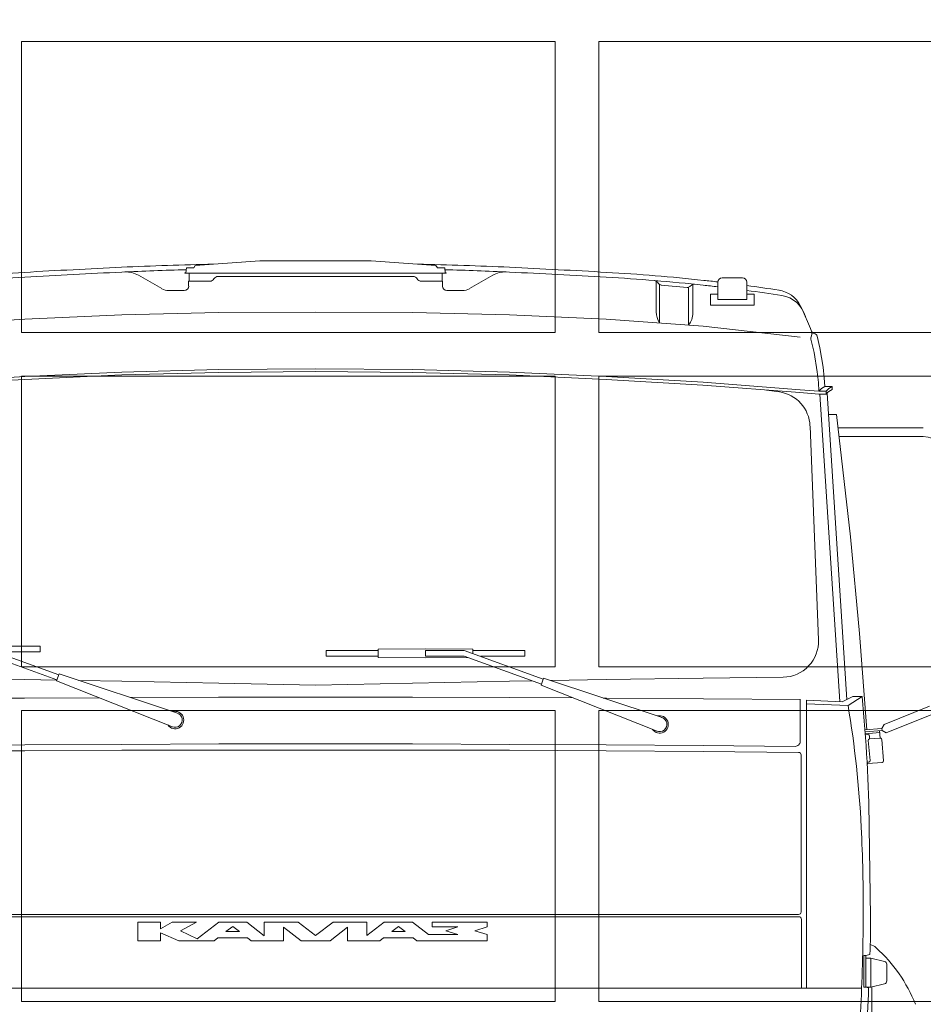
# Model space of a CAD drawing. Header units: metres. Extents: x -4 to 112, y -27 to 26.
# Tile 74 of 256: x 29.71 to 31.57, y 0.96 to 2.99. Entities that reach past the tile are written whole.
import ezdxf

# ---------------------------------------------------------------- set-up
doc = ezdxf.new("R2010")
doc.units = ezdxf.units.M
doc.header["$MEASUREMENT"] = 0
doc.layers.add('10 Wand außen', color=7, linetype='Continuous')
doc.layers.add('94 Genehmigungsplanung Bemaßung', color=7, linetype='Continuous')
doc.styles.add('ERSTELLTER_STIL_2', font='arial.ttf')
doc.dimstyles.new('ERSTELLTER_STIL__1', dxfattribs={"dimtxt": 0.25, "dimasz": 0.19, "dimexe": 0.18, "dimexo": 0.1, "dimgap": 0, "dimtad": 1, "dimtih": 1, "dimtoh": 1, "dimzin": 0, "dimdsep": 46, "dimtxsty": 'ERSTELLTER_STIL_2', "dimblk": 'ARROWHEAD_6', "dimblk1": 'ARROWHEAD_6', "dimblk2": 'ARROWHEAD_6', "dimcen": 0.09, "dimclrd": 7, "dimclre": 7, "dimclrt": 7, "dimazin": 0, "dimtfac": 1, "dimtdec": 4, "dimtmove": 0, "dimatfit": 3, "dimfxl": 1, "dimtolj": 1, "dimtzin": 0, "dimarcsym": 0})

# ---------------------------------------------------------------- blocks, each defined once
blk = doc.blocks.new('*D38', base_point=(27236.1321, 0))
at = {"layer": '94 Genehmigungsplanung Bemaßung', "color": 7, "linetype": 'Continuous', "lineweight": 13}
for p, q in [((17.3411, 9.2531), (17.3411, 9.6281)), ((58.1625, 9.2531), (58.1625, 9.6281)), ((17.4411, 9.5406), (17.2411, 9.3406)), ((58.0625, 9.3406), (58.2625, 9.5406)), ((17.1911, 9.4406), (17.3411, 9.4406)), ((17.3411, 9.4406), (58.1625, 9.4406)), ((58.1625, 9.4406), (58.3125, 9.4406))]:
    blk.add_line(p, q, dxfattribs=at)
at = {"layer": '94 Genehmigungsplanung Bemaßung', "color": 7, "lineweight": 13, "insert": (37.3228, 9.4906), "char_height": 0.25, "attachment_point": 7, "style": 'ERSTELLTER_STIL_2'}
blk.add_mtext('\\A1;{\\pql;\\fArial|b0|i0|c0|p0;\\W1.000000;40,82}', dxfattribs=at)
blk = doc.blocks.new('ARROWHEAD_6')
at = {"color": 0, "linetype": 'Continuous', "lineweight": 0}
for p, q in [((-0.5, -0.5), (0.5, 0.5)), ((0, 0), (-1, 0))]:
    blk.add_line(p, q, dxfattribs=at)

msp = doc.modelspace()

# ---------------------------------------------------------------- linework, layer by layer
at = {"color": 7, "linetype": 'Continuous', "lineweight": 13}
for p, q in [((30.0515, 2.4824), (30.0506, 2.4724)), ((30.0515, 2.4824), (30.0667, 2.4824)), ((30.0667, 2.4824), (30.0696, 2.4874)), ((30.0696, 2.4874), (30.2029, 2.4974)), ((30.4327, 2.4974), (30.2029, 2.4974)), ((30.566, 2.4874), (30.4327, 2.4974)), ((30.5689, 2.4824), (30.566, 2.4874)), ((30.5841, 2.4824), (30.5689, 2.4824)), ((30.5841, 2.4824), (30.585, 2.4724)), ((30.0007, 2.4398), (29.9527, 2.4675)), ((30.0483, 2.4724), (30.0506, 2.4724)), ((30.0483, 2.4724), (30.0483, 2.4717)), ((30.5873, 2.4717), (30.0483, 2.4717)), ((30.0571, 2.4717), (30.0571, 2.455)), ((30.5186, 2.465), (30.1171, 2.465)), ((30.5785, 2.4717), (30.5785, 2.455)), ((30.5873, 2.4724), (30.585, 2.4724)), ((30.5873, 2.4724), (30.5873, 2.4717)), ((30.6349, 2.4398), (30.6829, 2.4675)), ((31.1558, 2.462), (31.1977, 2.462)), ((30.0998, 2.455), (30.0562, 2.455)), ((30.0562, 2.455), (30.0562, 2.445)), ((30.5359, 2.455), (30.5794, 2.455)), ((30.5794, 2.455), (30.5794, 2.445)), ((31.0197, 2.4555), (31.0197, 2.3919)), ((31.0248, 2.4501), (31.0219, 2.4536)), ((31.0269, 2.4484), (31.0269, 2.3691)), ((31.0302, 2.4473), (31.0835, 2.4424)), ((31.0868, 2.4427), (31.0868, 2.3647)), ((31.0894, 2.4442), (31.0929, 2.4471)), ((31.0955, 2.4485), (31.0955, 2.3895)), ((31.1468, 2.4531), (31.1468, 2.4171)), ((31.2067, 2.4531), (31.2067, 2.4171)), ((30.0152, 2.4359), (30.0472, 2.4359)), ((30.6204, 2.4359), (30.5885, 2.4359)), ((31.1318, 2.4286), (31.1468, 2.4286)), ((31.1318, 2.4286), (31.1318, 2.4056)), ((31.1468, 2.4171), (31.2067, 2.4171)), ((31.2067, 2.4286), (31.2217, 2.4286)), ((31.2217, 2.4286), (31.2217, 2.4056)), ((31.1318, 2.4056), (31.2217, 2.4056)), ((31.317, 2.4052), (31.321, 2.3975)), ((31.321, 2.3975), (31.338, 2.3576)), ((29.5188, 2.3626), (29.7186, 2.3771)), ((29.7186, 2.3771), (29.9183, 2.3858)), ((29.9183, 2.3858), (30.1181, 2.3903)), ((30.1181, 2.3903), (30.3178, 2.3915)), ((30.5176, 2.3903), (30.3178, 2.3915)), ((30.7173, 2.3858), (30.5176, 2.3903)), ((30.9171, 2.3771), (30.7173, 2.3858)), ((31.1168, 2.3626), (30.9171, 2.3771)), ((31.3165, 2.3394), (31.1168, 2.3626)), ((31.338, 2.3576), (31.3406, 2.3501)), ((31.3389, 2.3359), (31.3455, 2.3081)), ((31.3406, 2.3451), (31.3391, 2.3402)), ((31.3518, 2.3415), (31.3575, 2.3176)), ((31.3575, 2.3176), (31.364, 2.2777)), ((31.3455, 2.3081), (31.352, 2.2682)), ((30.3178, 2.2747), (30.1181, 2.2727)), ((30.3178, 2.2747), (30.5176, 2.2727)), ((31.364, 2.2777), (31.3662, 2.2557)), ((29.7186, 2.2587), (29.5188, 2.2467)), ((29.9183, 2.2677), (29.7186, 2.2587)), ((29.9186, 2.2617), (29.7188, 2.2527)), ((30.1181, 2.2727), (29.9183, 2.2677)), ((30.1182, 2.2667), (29.9185, 2.2617)), ((30.3179, 2.2687), (30.1181, 2.2667)), ((30.3178, 2.2687), (30.5175, 2.2667)), ((30.5174, 2.2667), (30.7172, 2.2617)), ((30.5176, 2.2727), (30.7173, 2.2677)), ((30.717, 2.2617), (30.9168, 2.2527)), ((30.7173, 2.2677), (30.9171, 2.2587)), ((30.9171, 2.2587), (31.1168, 2.2467)), ((31.352, 2.2682), (31.3542, 2.2462)), ((31.3662, 2.2557), (31.3675, 2.2377)), ((29.7189, 2.2527), (29.5192, 2.2407)), ((30.9167, 2.2527), (31.1164, 2.2407)), ((31.1163, 2.2407), (31.3161, 2.2253)), ((31.1168, 2.2467), (31.3165, 2.2312)), ((31.3542, 2.2462), (31.3555, 2.2282)), ((31.3825, 2.2377), (31.3675, 2.2377)), ((31.3825, 2.2377), (31.3825, 2.2317)), ((31.2472, 2.2306), (31.2738, 2.2267)), ((31.3161, 2.2253), (31.3553, 2.2223)), ((31.3165, 2.2312), (31.3555, 2.2282)), ((31.3705, 2.2223), (31.3553, 2.2223)), ((31.3705, 2.2282), (31.3555, 2.2282)), ((31.3573, 2.2223), (31.3985, 1.588)), ((31.3705, 2.2282), (31.3705, 2.2223)), ((31.3722, 2.2244), (31.4132, 1.5927)), ((31.3915, 2.1802), (31.3751, 2.1802)), ((31.3915, 2.1802), (31.4204, 1.9281)), ((31.3545, 1.7154), (31.337, 2.1565)), ((31.3946, 2.1528), (31.5705, 2.1528)), ((31.3967, 2.1348), (31.5705, 2.1348)), ((31.4204, 1.9281), (31.4389, 1.7284)), ((31.4389, 1.7284), (31.454, 1.5301)), ((29.6257, 1.7026), (29.7884, 1.6434)), ((29.6257, 1.6906), (29.7846, 1.6328)), ((29.6432, 1.7027), (29.7505, 1.7027)), ((29.6591, 1.6905), (29.7505, 1.6905)), ((29.7505, 1.7027), (29.7505, 1.6905)), ((30.3398, 1.6938), (30.3398, 1.6815)), ((30.4472, 1.6938), (30.3398, 1.6938)), ((30.5445, 1.697), (30.4472, 1.6961)), ((30.4472, 1.6961), (30.4472, 1.6791)), ((30.5445, 1.697), (30.6419, 1.6961)), ((30.5445, 1.6936), (30.5445, 1.6816)), ((30.6244, 1.6936), (30.5445, 1.6936)), ((30.6244, 1.6936), (30.7872, 1.6344)), ((30.6419, 1.6961), (30.6419, 1.6873)), ((30.6419, 1.6938), (30.7493, 1.6938)), ((30.7493, 1.6938), (30.7493, 1.6815)), ((30.4472, 1.6815), (30.3398, 1.6815)), ((30.5445, 1.6782), (30.4472, 1.6791)), ((30.6244, 1.6816), (30.5445, 1.6816)), ((30.5445, 1.6782), (30.6315, 1.679)), ((30.6244, 1.6816), (30.7833, 1.6238)), ((30.6578, 1.6815), (30.7493, 1.6815)), ((29.7891, 1.6451), (29.784, 1.631)), ((29.7891, 1.6451), (30.0333, 1.5642)), ((29.7186, 1.6335), (29.5188, 1.6365)), ((29.7844, 1.6323), (29.7186, 1.6335)), ((29.784, 1.631), (30.0231, 1.536)), ((29.9183, 1.63), (29.83, 1.6316)), ((30.1181, 1.626), (29.9183, 1.63)), ((30.3178, 1.622), (30.1181, 1.626)), ((30.3178, 1.622), (30.5176, 1.626)), ((30.5176, 1.626), (30.7173, 1.63)), ((30.7173, 1.63), (30.764, 1.6308)), ((30.7878, 1.6361), (30.7827, 1.622)), ((30.7878, 1.6361), (31.032, 1.5552)), ((30.8018, 1.6315), (30.9171, 1.6335)), ((30.9171, 1.6335), (31.1168, 1.6365)), ((31.1168, 1.6365), (31.2816, 1.6385)), ((30.7827, 1.622), (31.0218, 1.527)), ((29.7179, 1.5953), (29.5181, 1.5938)), ((29.8719, 1.5961), (29.7181, 1.5953)), ((30.1177, 1.597), (29.9362, 1.5964)), ((30.3177, 1.5973), (30.1179, 1.597)), ((30.3179, 1.5973), (30.5177, 1.597)), ((30.5179, 1.597), (30.7177, 1.5963)), ((30.7178, 1.5963), (30.8491, 1.5956)), ((30.9109, 1.5953), (30.9175, 1.5953)), ((30.9109, 1.5953), (30.9175, 1.5953)), ((30.9178, 1.5953), (31.1175, 1.5938)), ((31.1176, 1.5938), (31.3174, 1.5921)), ((31.3165, 1.5058), (31.3165, 1.5921)), ((31.3295, 1.5908), (31.3295, 0.9972)), ((31.4034, 1.5878), (31.3295, 1.5908)), ((31.4034, 1.5878), (31.4254, 1.5989)), ((31.4444, 1.5983), (31.4154, 1.5801)), ((31.4254, 1.5989), (31.4444, 1.5983)), ((31.4154, 1.5801), (31.3295, 1.5836)), ((31.49, 1.5412), (31.5834, 1.5785)), ((31.494, 1.5237), (31.5881, 1.5612)), ((31.4503, 1.5298), (31.4851, 1.5326)), ((31.4506, 1.5258), (31.4854, 1.5286)), ((31.4509, 1.5218), (31.4807, 1.5243)), ((31.4804, 1.5283), (31.4817, 1.5129)), ((31.4851, 1.5326), (31.49, 1.5412)), ((31.4851, 1.5326), (31.4854, 1.5286)), ((31.4854, 1.5286), (31.494, 1.5237)), ((31.451, 1.5198), (31.456, 1.5202)), ((31.4607, 1.4665), (31.4571, 1.5078)), ((31.4598, 1.511), (31.4593, 1.5175)), ((31.4599, 1.511), (31.4817, 1.5129)), ((31.485, 1.5101), (31.4887, 1.4658)), ((29.7186, 1.4989), (29.5188, 1.4974)), ((29.7186, 1.4867), (29.5188, 1.4852)), ((29.9183, 1.4999), (29.7186, 1.4989)), ((29.9183, 1.4877), (29.7186, 1.4867)), ((30.1181, 1.5007), (29.9183, 1.4999)), ((30.1181, 1.488), (29.9183, 1.4877)), ((30.3178, 1.5009), (30.1181, 1.5007)), ((30.3178, 1.4882), (30.1181, 1.488)), ((30.3178, 1.5009), (30.5176, 1.5007)), ((30.3178, 1.4882), (30.5176, 1.488)), ((30.5176, 1.5007), (30.7173, 1.4999)), ((30.5176, 1.488), (30.7173, 1.4877)), ((30.7173, 1.4999), (30.9171, 1.4989)), ((30.7173, 1.4877), (30.9171, 1.4867)), ((30.9171, 1.4989), (31.1168, 1.4974)), ((30.9171, 1.4867), (31.1168, 1.4852)), ((31.1168, 1.4974), (31.3065, 1.4958)), ((31.1168, 1.4852), (31.3136, 1.4832)), ((31.3185, 1.4782), (31.3185, 1.1541)), ((31.4546, 1.4629), (31.4579, 1.4632)), ((31.4562, 1.4601), (31.486, 1.4626)), ((29.3221, 1.1491), (30.3178, 1.1491)), ((31.3136, 1.1445), (29.3221, 1.1445)), ((31.3136, 1.1491), (30.3178, 1.1491)), ((31.3194, 1.1386), (31.3194, 0.9972)), ((29.9513, 1.1335), (29.9982, 1.1335)), ((29.9513, 1.0946), (29.9513, 1.1335)), ((29.9982, 1.1191), (30.0222, 1.1335)), ((29.9982, 1.1335), (29.9982, 1.1191)), ((30.0222, 1.1335), (30.0721, 1.1335)), ((30.0721, 1.1335), (30.0397, 1.1151)), ((30.1181, 1.1335), (30.0741, 1.0988)), ((30.1181, 1.1335), (30.176, 1.1335)), ((30.147, 1.1245), (30.1331, 1.1136)), ((30.147, 1.1245), (30.1609, 1.1136)), ((30.176, 1.1335), (30.2119, 1.1052)), ((30.2119, 1.1052), (30.2119, 1.1335)), ((30.2119, 1.1335), (30.2819, 1.1335)), ((30.2519, 1.1226), (30.2879, 1.0946)), ((30.2519, 1.0946), (30.2519, 1.1226)), ((30.2819, 1.1335), (30.3178, 1.1056)), ((30.3538, 1.1335), (30.3178, 1.1056)), ((30.3837, 1.1226), (30.3478, 1.0946)), ((30.4237, 1.1335), (30.3538, 1.1335)), ((30.3837, 1.0946), (30.3837, 1.1226)), ((30.4237, 1.1055), (30.4237, 1.1335)), ((30.4591, 1.1335), (30.4237, 1.1055)), ((30.5176, 1.1335), (30.4591, 1.1335)), ((30.4886, 1.1245), (30.4747, 1.1136)), ((30.4886, 1.1245), (30.5025, 1.1136)), ((30.5176, 1.1335), (30.5505, 1.1076)), ((30.6714, 1.1335), (30.5585, 1.1335)), ((30.5585, 1.1335), (30.5585, 1.1235)), ((30.5585, 1.1235), (30.6109, 1.1235)), ((30.6109, 1.1235), (30.586, 1.1156)), ((30.6714, 1.1235), (30.6464, 1.1156)), ((30.6714, 1.1235), (30.6714, 1.1335)), ((29.9982, 1.1111), (29.9982, 1.0946)), ((29.9982, 1.1111), (30.0362, 1.0946)), ((30.0397, 1.1151), (30.0741, 1.0988)), ((30.1167, 1.1006), (30.1091, 1.0946)), ((30.1774, 1.1006), (30.1167, 1.1006)), ((30.1609, 1.1136), (30.1331, 1.1136)), ((30.1774, 1.1006), (30.185, 1.0946)), ((30.4577, 1.1006), (30.4501, 1.0946)), ((30.519, 1.1006), (30.4577, 1.1006)), ((30.5025, 1.1136), (30.4747, 1.1136)), ((30.519, 1.1006), (30.5265, 1.0946)), ((30.6109, 1.1076), (30.5505, 1.1076)), ((30.586, 1.1156), (30.6109, 1.1076)), ((30.6464, 1.1156), (30.6714, 1.1076)), ((30.6714, 1.0946), (30.6714, 1.1076)), ((29.9513, 1.0946), (29.9982, 1.0946)), ((30.1091, 1.0946), (30.0362, 1.0946)), ((30.185, 1.0946), (30.2519, 1.0946)), ((30.2879, 1.0946), (30.3178, 1.0946)), ((30.3478, 1.0946), (30.3178, 1.0946)), ((30.4501, 1.0946), (30.3837, 1.0946)), ((30.6714, 1.0946), (30.5265, 1.0946)), ((31.448, 0.9993), (31.448, 1.0642)), ((31.448, 1.0642), (31.4524, 1.0642)), ((31.4524, 1.0642), (31.4605, 1.0664)), ((31.4524, 1.0642), (31.4524, 0.9993)), ((31.4524, 1.0592), (31.4624, 1.0592)), ((31.4624, 1.0592), (31.4624, 0.9993)), ((31.4624, 1.0592), (31.4907, 1.0524)), ((31.4953, 1.0465), (31.4953, 1.012)), ((31.4434, 0.9972), (29.1922, 0.9972)), ((31.448, 0.9993), (31.4524, 0.9993)), ((31.4524, 0.9993), (31.4624, 0.9993)), ((31.4524, 0.9993), (31.4578, 0.9978)), ((31.4624, 0.9993), (31.4907, 1.0062)), ((31.4644, 0.9998), (31.4644, 0.3821))]:
    msp.add_line(p, q, dxfattribs=at)
for points in [[(30.1073, 2.4902, 0.007101), (29.9178, 2.4839, 0.002483), (29.718, 2.4734, 0.012449), (29.5178, 2.4569, 0.002117), (29.4888, 2.4537)], [(30.0512, 2.4789, 0.00499), (29.9183, 2.4739, 0.002483), (29.7186, 2.4634, 0.012449), (29.5188, 2.447, 0.0022), (29.4889, 2.4436)], [(30.5284, 2.4902, -0.007101), (30.7178, 2.4839, -0.002483), (30.9176, 2.4734, -0.012449), (31.1179, 2.4569, -0.002117), (31.1468, 2.4537)], [(30.5844, 2.4789, -0.00499), (30.7173, 2.4739, -0.002483), (30.9171, 2.4634, -0.012449), (31.1168, 2.447, -0.0022), (31.1468, 2.4436)], [(31.2067, 2.4462, -0.004879), (31.2731, 2.4366)], [(31.2067, 2.4361, -0.00533), (31.279, 2.4256)], [(31.3555, 2.2282, -0.144009), (31.3675, 2.2377)], [(31.3705, 2.2282, -0.144009), (31.3825, 2.2377)], [(31.3705, 2.2223, -0.144009), (31.3825, 2.2317)], [(31.4444, 1.5983, -0.021047), (31.4591, 1.3289), (31.4616, 1.1441, -0.014648), (31.4605, 1.0664)], [(31.4154, 1.5801, -0.029085), (31.4426, 1.3289, -0.014079), (31.4466, 1.1441, -0.010326), (31.4413, 0.9472)], [(31.4578, 0.9978, -0.007076), (31.4469, 0.7896, -0.018251), (31.4454, 0.7751)]]:
    msp.add_lwpolyline(points, format="xyb", dxfattribs=at)
for centre, radius, start, end in [((29.9273, 2.4235), 0.0508, 60, 92.6639), ((30.0998, 2.465), 0.00999, 270, 330), ((30.1171, 2.455), 0.00999, 90, 150), ((30.5186, 2.455), 0.00999, 30, 90), ((30.5359, 2.465), 0.00999, 210, 270), ((30.7083, 2.4235), 0.0508, 87.3361, 120), ((31.1558, 2.4531), 0.00899, 90, 180), ((31.1977, 2.4531), 0.00899, 0, 90), ((30.0152, 2.4649), 0.0291, 240, 270), ((30.0472, 2.445), 0.00909, 270, 0), ((30.5885, 2.445), 0.00909, 180, 270), ((30.6204, 2.4649), 0.0291, 270, 300), ((31.0157, 2.4485), 0.00799, 39.7143, 85.2927), ((31.0309, 2.4553), 0.00799, 219.7143, 264.7143), ((31.0843, 2.4503), 0.00799, 264.7143, 309.7143), ((31.098, 2.4409), 0.00799, 84.115, 129.7143), ((31.2639, 2.3774), 0.0599, 27.6995, 81.247), ((31.2697, 2.3664), 0.0599, 15.6009, 81.1213), ((31.0597, 2.3919), 0.0399, 180, 214.8515), ((31.0555, 2.3895), 0.0399, 321.669, 0), ((31.3467, 2.3378), 0.00799, 162.1323, 193.3602), ((31.3473, 2.3553), 0.00799, 198.9704, 258.441), ((31.333, 2.3475), 0.00799, 342.1323, 18.9704), ((31.3441, 2.3396), 0.00799, 13.3602, 78.441), ((31.2631, 2.1536), 0.0739, 2.2746, 81.6621), ((31.5705, 2.0849), 0.0499, 0, 90), ((31.2806, 1.7124), 0.0739, 270.7132, 2.2746), ((30.0282, 1.5501), 0.018, 214.7378, 105.2622), ((30.0282, 1.5501), 0.015, 246.6633, 73.3367), ((31.0269, 1.5411), 0.018, 214.7378, 105.2622), ((31.0269, 1.5411), 0.015, 246.6633, 73.3367), ((31.3066, 1.5058), 0.00999, 269.4987, 0), ((31.4563, 1.5172), 0.003, 4.8832, 94.8832), ((31.4601, 1.508), 0.003, 94.8832, 184.8832), ((31.482, 1.5099), 0.003, 4.8832, 94.8832), ((31.3136, 1.4782), 0.00499, 0, 89.4327), ((31.4577, 1.4662), 0.003, 274.8832, 4.8832), ((31.4858, 1.4656), 0.003, 274.8832, 4.8832), ((31.4559, 1.463), 0.003, 247.7175, 274.8832), ((31.3136, 1.1541), 0.00499, 270, 0), ((31.3136, 1.1386), 0.00589, 0, 90), ((31.4532, 1.0582), 0.03, 48.0842, 74.7572), ((31.2677, 0.8516), 0.3076, 21.3848, 48.0842), ((31.4893, 1.0465), 0.00599, 0, 76.373), ((31.4893, 1.012), 0.00599, 283.627, 0)]:
    msp.add_arc(centre, radius, start, end, dxfattribs=at)
at = {"layer": '10 Wand außen', "color": 7, "linetype": 'Continuous', "lineweight": 13}
for p, q in [((29.7116, 2.9495), (29.7116, 2.3495)), ((30.8116, 2.9495), (29.7116, 2.9495)), ((30.8116, 2.3495), (30.8116, 2.9495)), ((32.0016, 2.9495), (30.9016, 2.9495)), ((30.9016, 2.9495), (30.9016, 2.3495)), ((29.7116, 2.3495), (30.8116, 2.3495)), ((30.9016, 2.3495), (32.0016, 2.3495)), ((29.7116, 2.2595), (29.7116, 1.6595)), ((30.8116, 2.2595), (29.7116, 2.2595)), ((30.8116, 1.6595), (30.8116, 2.2595)), ((32.0016, 2.2595), (30.9016, 2.2595)), ((30.9016, 2.2595), (30.9016, 1.6595)), ((29.7116, 1.6595), (30.8116, 1.6595)), ((30.9016, 1.6595), (32.0016, 1.6595)), ((29.7116, 1.5695), (29.7116, 0.9695)), ((30.8116, 1.5695), (29.7116, 1.5695)), ((30.8116, 0.9695), (30.8116, 1.5695)), ((32.0016, 1.5695), (30.9016, 1.5695)), ((30.9016, 1.5695), (30.9016, 0.9695)), ((29.7116, 0.9695), (30.8116, 0.9695)), ((30.9016, 0.9695), (32.0016, 0.9695))]:
    msp.add_line(p, q, dxfattribs=at)

# ---------------------------------------------------------------- dimensions: what is measured, and where the dimension line sits
at = {"layer": '94 Genehmigungsplanung Bemaßung', "color": 7, "linetype": 'Continuous', "lineweight": 13}
dim = msp.add_linear_dim(base=(58.1625, 9.4406), p1=(17.3411, 1.2), p2=(58.1625, -0.1), dimstyle='ERSTELLTER_STIL__1', dxfattribs=at)
dim.commit()
dim.dimension.update_dxf_attribs({"geometry": '*D38', "text_midpoint": (37.7416, 9.6156), "dimtype": 160})

doc.saveas('drawing.dxf')
